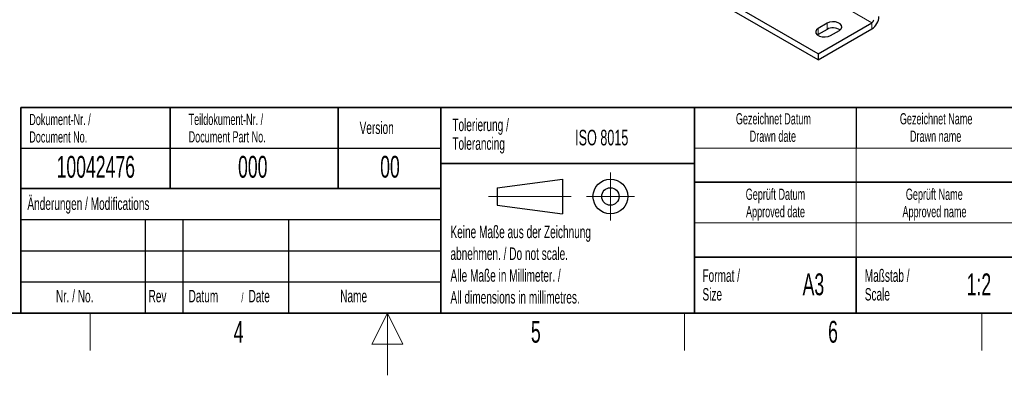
# Model space of a CAD drawing. Header units: millimetres. Extents: x 5 to 418, y 2 to 292.
# Tile 17 of 41: x 158 to 316, y 2 to 59. Entities that reach past the tile are written whole.
import ezdxf

# ---------------------------------------------------------------- set-up
doc = ezdxf.new("R2010")
doc.units = ezdxf.units.MM
doc.layers.add('SLD-0', color=7, linetype='Continuous')
doc.styles.add('SLDTEXTSTYLE0', font='TXT', dxfattribs={"width": 0.605})

# ---------------------------------------------------------------- blocks, each defined once
blk = doc.blocks.new('SW_NOTE_0_3')
at = {"layer": 'SLD-0', "color": 0, "char_height": 1.8, "attachment_point": 2, "style": 'SLDTEXTSTYLE0'}
for s, insert in [('Gezeichnet Name', (9.7, 2.32)), ('Drawn name', (9.62, -0.48))]:
    blk.add_mtext(s, dxfattribs=dict(at, insert=insert))
blk = doc.blocks.new('SW_NOTE_0_4')
at = {"layer": 'SLD-0', "color": 0, "char_height": 1.8, "attachment_point": 2, "style": 'SLDTEXTSTYLE0'}
for s, insert in [('Gezeichnet Datum', (10.04, 2.32)), ('Drawn date', (9.95, -0.48))]:
    blk.add_mtext(s, dxfattribs=dict(at, insert=insert))
blk = doc.blocks.new('SW_NOTE_0_5')
at = {"layer": 'SLD-0', "color": 0, "char_height": 2, "attachment_point": 1, "style": 'SLDTEXTSTYLE0'}
for s, insert in [('Maßstab /', (0, 2.58)), ('Scale', (0, -0.42))]:
    blk.add_mtext(s, dxfattribs=dict(at, insert=insert))
blk = doc.blocks.new('SW_NOTE_0_6')
at = {"layer": 'SLD-0', "color": 0, "char_height": 1.8, "attachment_point": 2, "style": 'SLDTEXTSTYLE0'}
for s, insert in [('Geprüft Datum', (7.96, 2.32)), ('Approved date', (7.97, -0.48))]:
    blk.add_mtext(s, dxfattribs=dict(at, insert=insert))
blk = doc.blocks.new('SW_NOTE_0_7')
at = {"layer": 'SLD-0', "color": 0, "char_height": 2, "attachment_point": 1, "style": 'SLDTEXTSTYLE0'}
for s, insert in [('Format /', (0, 2.58)), ('Size', (0, -0.42))]:
    blk.add_mtext(s, dxfattribs=dict(at, insert=insert))
blk = doc.blocks.new('SW_NOTE_0_8')
at = {"layer": 'SLD-0', "color": 0, "char_height": 2, "attachment_point": 1, "style": 'SLDTEXTSTYLE0'}
for s, insert in [('Keine Maße aus der Zeichnung', (0, 2.58)), ('abnehmen. / Do not scale.', (0, -0.92)), ('Alle Maße in Millimeter. /', (0, -4.42)), ('All dimensions in millimetres.', (0, -7.92))]:
    blk.add_mtext(s, dxfattribs=dict(at, insert=insert))
blk = doc.blocks.new('SW_NOTE_0_9')
at = {"layer": 'SLD-0', "color": 0, "char_height": 2, "attachment_point": 1, "style": 'SLDTEXTSTYLE0'}
for s, insert in [('Tolerierung /', (0, 2.58)), ('Tolerancing', (0, -0.42))]:
    blk.add_mtext(s, dxfattribs=dict(at, insert=insert))
blk = doc.blocks.new('SW_NOTE_0_10')
at = {"layer": 'SLD-0', "color": 0, "char_height": 1.8, "attachment_point": 1, "style": 'SLDTEXTSTYLE0'}
for s, insert in [('Dokument-Nr. /', (0, 2.32)), ('Document No.', (0, -0.48))]:
    blk.add_mtext(s, dxfattribs=dict(at, insert=insert))
blk = doc.blocks.new('SW_NOTE_0_11')
at = {"layer": 'SLD-0', "color": 0, "char_height": 1.8, "attachment_point": 1, "style": 'SLDTEXTSTYLE0'}
for s, insert in [('Teildokument-Nr. /', (0, 2.32)), ('Document Part No.', (0, -0.48))]:
    blk.add_mtext(s, dxfattribs=dict(at, insert=insert))
blk = doc.blocks.new('SW_NOTE_0_12')
at = {"layer": 'SLD-0', "color": 0, "attachment_point": 1, "style": 'SLDTEXTSTYLE0'}
for s, insert, char_height in [('Datum', (0, 2.58), 2), ('/', (8.48, 2.08), 1.5), ('Date', (9.64, 2.58), 2)]:
    blk.add_mtext(s, dxfattribs=dict(at, insert=insert, char_height=char_height))
blk = doc.blocks.new('SW_NOTE_0_13')
at = {"layer": 'SLD-0', "color": 0, "char_height": 1.8, "attachment_point": 2, "style": 'SLDTEXTSTYLE0'}
for s, insert in [('Geprüft Name', (7.62, 2.32)), ('Approved name', (7.65, -0.48))]:
    blk.add_mtext(s, dxfattribs=dict(at, insert=insert))

msp = doc.modelspace()

# ---------------------------------------------------------------- linework, layer by layer
at = {"color": 7, "linetype": 'Continuous', "lineweight": 18}
for p, q in [((294.8531, 58.6291), (232.9105, 94.3878)), ((287.6406, 58.5475), (287.6406, 57.5676)), ((294.8531, 57.6493), (294.8531, 58.6291)), ((286.2264, 57.7311), (286.2264, 56.7512))]:
    msp.add_line(p, q, dxfattribs=at)
at = {"color": 7, "linetype": 'Continuous', "lineweight": 25}
for p, q in [((286.2264, 53.649), (224.2838, 89.4077)), ((286.2264, 52.6692), (224.2838, 88.4279)), ((286.2264, 53.649), (294.8531, 58.6291)), ((287.6406, 58.5475), (286.2264, 57.7311)), ((286.2264, 52.6692), (294.8531, 57.6493)), ((287.6406, 57.5676), (286.2264, 56.7512)), ((288.2063, 56.5881), (289.6205, 57.4045)), ((286.2264, 56.7512), (286.1029, 56.6697)), ((286.2264, 53.649), (286.2264, 52.6692))]:
    msp.add_line(p, q, dxfattribs=at)
at = {"color": 7, "linetype": 'Continuous', "lineweight": 25, "flags": 128}
for points in [[(289.6205, 57.4045), (289.8994, 57.6344), (290.0252, 57.9056), (289.9829, 58.1852), (289.7774, 58.4396), (289.4336, 58.638), (288.9929, 58.7567), (288.5085, 58.7811), (288.0389, 58.7085), (287.6406, 58.5475)], [(286.2264, 57.7311), (285.9475, 57.5012), (285.8217, 57.23), (285.8641, 56.9504), (286.0695, 56.696), (286.4133, 56.4976), (286.854, 56.3789), (287.3384, 56.3545), (287.808, 56.4271), (288.2063, 56.5881)]]:
    msp.add_lwpolyline(points, dxfattribs=at)
at = {"color": 7, "linetype": 'Continuous', "lineweight": 25}
for centre, radius, start, end in [((293.5281, 59.7206), 2.4589, 302.605478, 357.394522), ((294.5219, 59.147), 0.6147, 302.605478, 357.394522), ((288.6229, 55.7363), 2.0782, 57.351721, 118.20711)]:
    msp.add_arc(centre, radius, start, end, dxfattribs=at)
at = {"layer": 'SLD-0', "lineweight": 35}
for p, q in [((158.1167, 45), (225.6167, 45)), ((158.1167, 45), (158.1167, 32)), ((182.1167, 45), (182.1167, 32)), ((209.1167, 45), (209.1167, 32)), ((225.6167, 45), (225.6167, 32)), ((225.6167, 45), (266.3305, 45)), ((225.6167, 45), (225.6167, 36)), ((266.3305, 12), (266.3305, 45)), ((266.3305, 45), (266.3305, 12)), ((318, 45), (266.3305, 45)), ((225.6167, 36), (266.3305, 36)), ((225.6167, 36), (225.6167, 12)), ((158.1167, 32), (158.1167, 12)), ((158.1167, 32), (225.6167, 32)), ((225.6167, 32), (225.6167, 12)), ((266.3305, 33), (318, 33)), ((266.3305, 21), (318, 21)), ((292.3305, 21), (292.3305, 12)), ((26, 12), (408, 12)), ((158.1167, 12), (225.6167, 12)), ((225.6167, 12), (266.3305, 12)), ((266.3305, 12), (318, 12))]:
    msp.add_line(p, q, dxfattribs=at)
at = {"layer": 'SLD-0'}
for p, q in [((292.3305, 45), (292.3305, 38.5)), ((158.1167, 38.5), (225.6167, 38.5)), ((158.1167, 27), (225.6167, 27)), ((178.1167, 27), (178.1167, 12)), ((184.1167, 27), (184.1167, 12)), ((201.1167, 27), (201.1167, 12)), ((158.1167, 22), (225.6167, 22)), ((158.1167, 17), (225.6167, 17))]:
    msp.add_line(p, q, dxfattribs=at)
at = {"layer": 'SLD-0', "lineweight": 18}
for p, q in [((266.3305, 38.5), (318, 38.5)), ((292.3305, 38.5), (292.3305, 33)), ((252.8396, 34.5746), (252.8396, 26.8746)), ((292.3305, 33), (292.3305, 26.5)), ((233.2396, 30.7246), (246.5396, 30.7246)), ((248.9896, 30.7246), (256.6896, 30.7246)), ((266.3305, 26.5), (318, 26.5)), ((292.3305, 26.5), (292.3305, 21)), ((169.25, 6), (169.25, 12)), ((217, 12), (214.5, 7)), ((217, 2), (217, 12)), ((219.5, 7), (217, 12)), ((264.75, 6), (264.75, 12)), ((312.5, 6), (312.5, 12)), ((214.5, 7), (219.5, 7))]:
    msp.add_line(p, q, dxfattribs=at)
at = {"layer": 'SLD-0', "lineweight": 25}
for p, q in [((234.6396, 32.1246), (245.1396, 33.5246)), ((245.1396, 33.5246), (245.1396, 27.9246)), ((158.1167, 32), (225.6167, 32)), ((234.6396, 32.1246), (234.6396, 29.3246)), ((234.6396, 29.3246), (245.1396, 27.9246))]:
    msp.add_line(p, q, dxfattribs=at)
for radius in [2.8, 1.4]:
    msp.add_circle((252.8396, 30.7246), radius, dxfattribs=at)

# ---------------------------------------------------------------- block references
at = {"layer": 'SLD-0'}
for name, p in [('SW_NOTE_0_10', (159.4707, 41.6688)), ('SW_NOTE_0_11', (185.0721, 41.687)), ('SW_NOTE_0_9', (227.4391, 40.6391)), ('SW_NOTE_0_4', (268.9848, 41.7836)), ('SW_NOTE_0_3', (295.4677, 41.7836)), ('SW_NOTE_0_6', (271.39, 29.6648)), ('SW_NOTE_0_13', (297.2543, 29.6648)), ('SW_NOTE_0_8', (227.1404, 23.4526)), ('SW_NOTE_0_7', (267.6251, 16.4335)), ('SW_NOTE_0_5', (293.7029, 16.4335)), ('SW_NOTE_0_12', (185.0629, 13.1463))]:
    msp.add_blockref(name, p, dxfattribs=at)

# ---------------------------------------------------------------- texts
at = {"layer": 'SLD-0', "style": 'SLDTEXTSTYLE0'}
for s, insert, char_height, attachment_point in [('Version', (212.5452, 42.7601), 2, 1), ('ISO 8015', (247.1716, 41.4342), 2.5, 1), ('10042476', (170.1557, 37.243), 3.5, 2), ('000', (195.3767, 37.243), 3.5, 2), ('00', (217.424, 37.2527), 3.5, 2), ('Änderungen / Modifications', (159.1698, 30.5619), 2, 1), ('A3', (285.4515, 18.3609), 3.5, 2), ('1:2', (312.0464, 18.3609), 3.5, 2), ('Nr. / No.', (163.7532, 15.7244), 2, 1), ('Rev', (178.6351, 15.7244), 2, 1), ('Name', (209.4275, 15.729), 2, 1), ('4', (193.1027, 10.743), 3.5, 2), ('5', (240.8527, 10.743), 3.5, 2), ('6', (288.6027, 10.743), 3.5, 2)]:
    msp.add_mtext(s, dxfattribs=dict(at, insert=insert, char_height=char_height, attachment_point=attachment_point))

doc.saveas('drawing.dxf')
